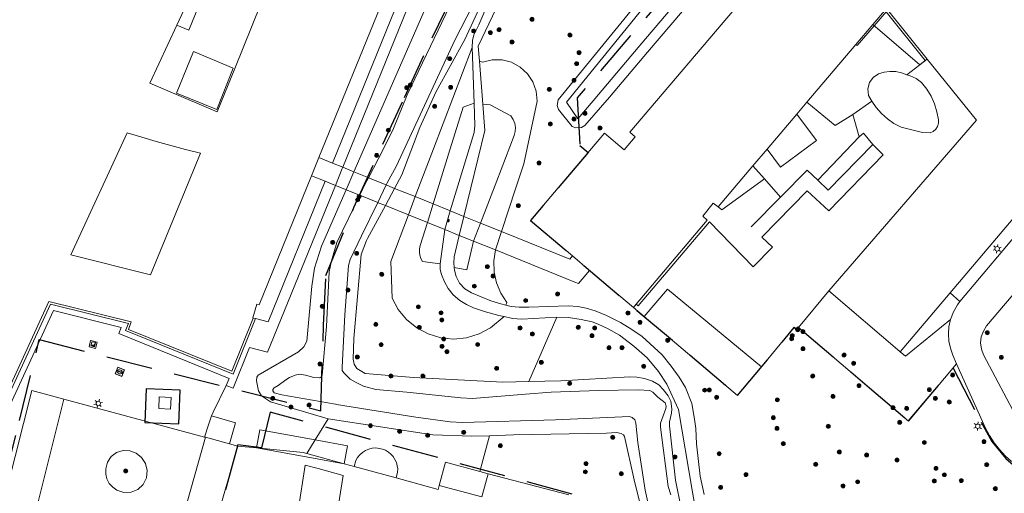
# Model space of a CAD drawing. Header units: metres. Extents: x 89872 to 94585, y 463299 to 469000.
# Tile 249 of 256: x 92212 to 92346, y 465062 to 465126. Entities that reach past the tile are written whole.
import ezdxf

# ---------------------------------------------------------------- set-up
doc = ezdxf.new("R2010")
doc.units = ezdxf.units.M
doc.linetypes.add('HIDDEN', pattern=[9.525, 6.35, -3.175])
doc.layers.get('0').update_dxf_attribs({"linetype": 'CONTINUOUS'})
for name, color, linetype, lineweight in [('B-WE-GR-BEPLANTING_CULTUUR-G', 251, 'CONTINUOUS', 13), ('B-WE-GR-BOOM-S', 251, 'CONTINUOUS', 13), ('B-WE-IE-TERREINAFSCHEIDING-G', 251, 'CONTINUOUS', 13), ('B-WE-IE-TERREINAFSCHEIDING_KUNSTMATIG_MUUR-G', 251, 'CONTINUOUS', 13), ('B-WE-KL-ET_LS_OV_LICHTMAST-S', 251, 'CONTINUOUS', 13), ('B-WE-KL-GAS_PUT-S', 251, 'CONTINUOUS', 13), ('B-WE-KL-GASKAST-S', 251, 'CONTINUOUS', 13), ('B-WE-KW-KUNSTWERK-GV', 251, 'CONTINUOUS', 13), ('B-WE-OG-TOPOGRAFIE_BEBOUWING-GV', 251, 'CONTINUOUS', 13), ('B-WE-OG-TOPOGRAFIE_BEBOUWING_LUIFEL-GV', 251, 'CONTINUOUS', 13), ('B-WE-OG-TOPOGRAFIE_WATER-GV', 251, 'CONTINUOUS', 13), ('B-WE-VH-VERHARDING-GV', 251, 'CONTINUOUS', 13), ('B_OVERBOUWLIJN_LIJN_1', 251, 'CONTINUOUS', 13), ('Percelen', 10, 'HIDDEN', 25), ('S_GBKN_SYMBOOL_GV_GROOT_1', 251, 'CONTINUOUS', 13)]:
    doc.layers.add(name, color=color, linetype=linetype, lineweight=lineweight)

# ---------------------------------------------------------------- blocks, each defined once
blk = doc.blocks.new('Q_BOOM')
for radius in [0.27, 0.18, 0.09]:
    blk.add_circle((0, 0), radius)
blk = doc.blocks.new('S_GBKN_SYMBOOL_GV_GROOT')
for points in [[(-0.1875, 0.03125), (-0.09375, 0.09375)], [(-0.1875, -0.0625), (0.0625, 0.09375)], [(-0.1875, 0.09375), (0.125, -0.09375)], [(-0.1875, 0), (-0.03125, -0.09375)], [(-0.125, -0.09375), (0.1875, 0.09375)], [(-0.0625, 0.09375), (0.1875, -0.0625)], [(0.03125, -0.09375), (0.1875, 0)], [(0.09375, 0.09375), (0.1875, 0.03125)]]:
    blk.add_lwpolyline(points)
blk = doc.blocks.new('Q_GASKAST')
blk.add_lwpolyline([(-0.44, 0.46), (0.44, 0.46, -0.414214), (0.46, 0.44), (0.46, -0.44, -0.414214), (0.44, -0.46), (-0.44, -0.46, -0.414214), (-0.46, -0.44), (-0.46, 0.44), (-0.46, 0.44), (-0.46, 0.44), (-0.46, 0.45), (-0.46, 0.45), (-0.46, 0.45), (-0.46, 0.45), (-0.46, 0.45), (-0.46, 0.45), (-0.46, 0.45), (-0.45, 0.46), (-0.45, 0.46), (-0.45, 0.46), (-0.45, 0.46), (-0.45, 0.46), (-0.45, 0.46), (-0.44, 0.46), (-0.44, 0.46), (-0.44, 0.46)], format="xyb")
blk.add_lwpolyline([(-0.44, 0.46), (0.44, 0.46, -0.414214), (0.46, 0.44), (0.46, -0.44, -0.414214), (0.44, -0.46), (-0.44, -0.46, -0.414214), (-0.46, -0.44), (-0.46, 0.44), (-0.46, 0.44), (-0.46, 0.44), (-0.46, 0.45), (-0.46, 0.45), (-0.46, 0.45), (-0.46, 0.45), (-0.46, 0.45), (-0.46, 0.45), (-0.46, 0.45), (-0.45, 0.46), (-0.45, 0.46), (-0.45, 0.46), (-0.45, 0.46), (-0.45, 0.46), (-0.45, 0.46), (-0.44, 0.46), (-0.44, 0.46), (-0.44, 0.46)], format="xyb")
for points in [[(-0.26, 0.26), (0.25, 0.26), (0.25, 0.18), (-0.26, 0.18)], [(-0.26, 0.26), (-0.26, 0.18), (0.25, 0.18), (0.25, 0.26)], [(-0.26, 0.1), (0.25, 0.1), (0.25, -0.33), (-0.26, -0.33)], [(-0.26, 0.1), (-0.26, -0.33), (0.25, -0.33), (0.25, 0.1)]]:
    blk.add_lwpolyline(points, close=True)
blk.add_circle((-0.17, -0.04), 0.0354)
blk.add_circle((-0.17, -0.04), 0.0354)
blk = doc.blocks.new('Q_LICHTMAST')
for points in [[(-0.26, 0.15), (-0.52, 0.3)], [(0, 0.3), (0, 0.6)], [(0.26, 0.15), (0.52, 0.3)], [(-0.26, -0.15), (-0.52, -0.3)], [(0, -0.3), (0, -0.6)], [(0.26, -0.15), (0.52, -0.3)]]:
    blk.add_lwpolyline(points)
blk.add_circle((0, 0), 0.3)
blk = doc.blocks.new('Q_GASPUT')
blk.add_lwpolyline([(-0.5, 0.5), (0.5, 0.5), (0.5, -0.5), (-0.5, -0.5)], close=True)
for points in [[(-0.44, 0.46), (0.44, 0.46, -0.414214), (0.46, 0.44), (0.46, -0.44, -0.414214), (0.44, -0.46), (-0.44, -0.46, -0.414214), (-0.46, -0.44), (-0.46, 0.44), (-0.46, 0.44), (-0.46, 0.45), (-0.46, 0.45), (-0.46, 0.45), (-0.46, 0.45), (-0.46, 0.45), (-0.46, 0.45), (-0.46, 0.46), (-0.46, 0.46), (-0.46, 0.46), (-0.45, 0.46), (-0.45, 0.46), (-0.45, 0.46), (-0.45, 0.46), (-0.45, 0.46), (-0.45, 0.46), (-0.44, 0.46), (-0.44, 0.46)], [(-0.34, 0.1, 0.380426), (-0.28, -0.18)], [(-0.01, 0.27, 0.240218), (-0.34, 0.1)], [(-0.19, 0.04, 0.853344), (-0.19, -0.03)], [(0.33, 0.11, 0.240191), (-0.01, 0.27)], [(0.18, -0.03, 0.849746), (0.18, 0.04)], [(0.27, -0.18, 0.380426), (0.33, 0.11)], [(-0.28, -0.18, 0.148452), (0.01, -0.26)], [(0.01, -0.26, 0.131742), (0.27, -0.18)]]:
    blk.add_lwpolyline(points, format="xyb")
for points in [[(-0.19, 0.04), (0.18, 0.04)], [(0.18, -0.03), (-0.19, -0.03)]]:
    blk.add_lwpolyline(points)

msp = doc.modelspace()

# ---------------------------------------------------------------- linework, layer by layer
at = {"layer": 'B-WE-GR-BEPLANTING_CULTUUR-G'}
for p, q in [((92264.76, 465099.62), (92265.69, 465102.11)), ((92267.36, 465098.57), (92268.15, 465101.11)), ((92273.66, 465096.02), (92274.62, 465098.49)), ((92277.5, 465097.33), (92276.66, 465094.81)), ((92318.11, 465084.21), (92322.27, 465089.21)), ((92295.55, 465086.94), (92297.04, 465085.69)), ((92285.07, 465085.6), (92281.25, 465076.81)), ((92252.02, 465068.83), (92253.8, 465071.71)), ((92274.55, 465064.49), (92275.85, 465069.38)), ((92250.86, 465066.95), (92252.02, 465068.83))]:
    msp.add_line(p, q, dxfattribs=at)
for points in [[(92265.69, 465102.11), (92268.19, 465108.65), (92273.5, 465122.53)], [(92274.47, 465120.63), (92274.91, 465120.51), (92276.22, 465120.84), (92277.57, 465120.83), (92278.88, 465120.49), (92280.07, 465119.84), (92281.07, 465118.93), (92281.81, 465117.8), (92282.25, 465116.52), (92282.37, 465115.18)], [(92268.15, 465101.11), (92270.26, 465107.92), (92272.26, 465114.37), (92273.75, 465114.89)], [(92279.24, 465110.45), (92279.39, 465111), (92279.41, 465111.57), (92279.32, 465112.13), (92279.11, 465112.66), (92278.79, 465113.14), (92275.96, 465114.66), (92274.94, 465114.74)], [(92282.37, 465115.18), (92280.56, 465106.58), (92279.48, 465103.32), (92277.5, 465097.33)], [(92274.62, 465098.49), (92276.85, 465104.25), (92279.24, 465110.45)], [(92255.78, 465106.12), (92255.71, 465105.95), (92254.78, 465103.65)], [(92277.87, 465085.69), (92276.01, 465084.16), (92274.43, 465083.32), (92272.73, 465082.81), (92270.95, 465082.63), (92269.18, 465082.81), (92267.47, 465083.32), (92265.9, 465084.16), (92264.52, 465085.29), (92263.38, 465086.67), (92262.54, 465088.24), (92262.37, 465093.22), (92264.76, 465099.62)], [(92269.09, 465092.92), (92266.68, 465093.24), (92266.47, 465093.65), (92266.34, 465094.08), (92266.28, 465094.53), (92266.29, 465094.98), (92266.39, 465095.43), (92267.36, 465098.57)], [(92271.04, 465092.41), (92272.75, 465092.08), (92273.66, 465096.02)], [(92276.66, 465094.81), (92276.44, 465093.31), (92276.49, 465091.79), (92276.82, 465090.31), (92277.41, 465088.91), (92278.24, 465087.64), (92278.11, 465087.25)], [(92332.05, 465080.89), (92332.76, 465080.29), (92338.93, 465085.29)], [(92313.05, 465078.83), (92317.55, 465084.27), (92317.91, 465083.98), (92318.11, 465084.21)], [(92339.76, 465079.22), (92333.16, 465071.41), (92318.11, 465084.21)], [(92237.81, 465072.1), (92238.07, 465072.64), (92239.83, 465076.29)]]:
    msp.add_lwpolyline(points, dxfattribs=at)
at = {"layer": 'B-WE-IE-TERREINAFSCHEIDING-G'}
for p, q in [((92328.15, 465115.19), (92325.56, 465113.34)), ((92325.56, 465113.34), (92326.44, 465110.27)), ((92320.76, 465104.34), (92326.44, 465110.27)), ((92313.48, 465104.53), (92311.9, 465106.32)), ((92315.67, 465102.04), (92313.48, 465104.53)), ((92237.81, 465072.1), (92241.1, 465071.15)), ((92241.1, 465071.15), (92240.3, 465068.29))]:
    msp.add_line(p, q, dxfattribs=at)
for points in [[(92325.98, 465122.93), (92326.17, 465122.77), (92328.49, 465125.47), (92330.12, 465127.38), (92335.47, 465120.71), (92334.75, 465120.15), (92332.95, 465118.75)], [(92329.09, 465118.9), (92328.35, 465118.41), (92327.84, 465117.7), (92327.62, 465116.84), (92327.73, 465115.96), (92328.15, 465115.19)], [(92332.95, 465118.75), (92332.21, 465119.04), (92331.43, 465119.21), (92330.64, 465119.24), (92329.85, 465119.13), (92329.09, 465118.9)], [(92332.95, 465118.75), (92333.4, 465118.63), (92334.23, 465118.25), (92334.97, 465117.71)], [(92334.97, 465117.71), (92335.67, 465116.81), (92336.26, 465115.84), (92336.73, 465114.8), (92337.06, 465113.72), (92337.27, 465112.6), (92337.27, 465112.14), (92337.15, 465111.71), (92336.91, 465111.33), (92336.56, 465111.03), (92336.15, 465110.85), (92335.08, 465110.9), (92332.16, 465111.62), (92331.19, 465112.12), (92330.3, 465112.74), (92329.48, 465113.47), (92328.76, 465114.29), (92328.15, 465115.19)], [(92325.56, 465113.34), (92323.16, 465111.84), (92319.28, 465115.03)], [(92317.89, 465113.39), (92320.61, 465109.77), (92315.65, 465106.13), (92313.83, 465108.61)], [(92326.44, 465110.27), (92327.01, 465110.78), (92328.3, 465109.23)], [(92320.76, 465104.34), (92319.3, 465105.75), (92315.67, 465102.04)], [(92313.48, 465104.53), (92307.63, 465100.32), (92307.13, 465100.7)], [(92313.12, 465096.55), (92314.57, 465095.18), (92311.94, 465092.52), (92305.94, 465098.66), (92296.21, 465087.16), (92295.93, 465087.39)], [(92352.37, 465093.49), (92352.27, 465093.64), (92352.13, 465093.73), (92351.95, 465093.76), (92351.78, 465093.72), (92351.65, 465093.61), (92343.87, 465084.41), (92343.42, 465083.71), (92343.14, 465082.92), (92343.05, 465082.09), (92343.16, 465081.26), (92343.45, 465080.48), (92348.23, 465071.45), (92348.7, 465070.69), (92349.25, 465069.98), (92349.87, 465069.34), (92350.56, 465068.76), (92351.3, 465068.26), (92352.51, 465067.54)], [(92338.93, 465085.29), (92339.32, 465086.34), (92339.88, 465087.32), (92340.21, 465087.78)], [(92339.76, 465079.22), (92339.24, 465080.42), (92338.91, 465081.36), (92338.71, 465082.33), (92338.65, 465083.32), (92338.72, 465084.31), (92338.93, 465085.29)], [(92347.25, 465065.86), (92346.4, 465066.65), (92345.62, 465067.52), (92344.91, 465068.44), (92344.28, 465069.43), (92343.73, 465070.45), (92339.76, 465079.22)], [(92236.88, 465069.22), (92237.42, 465070.9), (92237.81, 465072.1)], [(92257.33, 465065.19), (92257.56, 465066.01), (92257.8, 465066.43), (92258.11, 465066.8), (92258.47, 465067.12), (92258.88, 465067.38), (92259.33, 465067.57), (92259.8, 465067.68), (92260.29, 465067.72), (92260.77, 465067.67), (92261.22, 465067.57), (92261.64, 465067.4), (92262.03, 465067.16), (92262.38, 465066.88), (92262.68, 465066.54), (92262.93, 465066.16), (92263.12, 465065.74), (92263.24, 465065.3), (92263.3, 465064.85), (92263.28, 465064.4), (92263.08, 465063.62)]]:
    msp.add_lwpolyline(points, dxfattribs=at)
at = {"layer": 'B-WE-IE-TERREINAFSCHEIDING_KUNSTMATIG_MUUR-G'}
msp.add_line((92311.68, 465097.97), (92315.67, 465102.04), dxfattribs=at)
for points in [[(92328.3, 465109.23), (92329.73, 465107.83), (92322.28, 465100.16), (92319.33, 465102.9), (92313.12, 465096.55)], [(92320.76, 465104.34), (92322.17, 465102.98), (92328.3, 465109.23)]]:
    msp.add_lwpolyline(points, dxfattribs=at)
at = {"layer": 'B-WE-KW-KUNSTWERK-GV'}
for p, q in [((92251.52, 465104.97), (92252.51, 465107.44)), ((92254.39, 465106.68), (92252.51, 465107.44)), ((92255.78, 465106.12), (92254.39, 465106.68)), ((92251.52, 465104.97), (92253.39, 465104.21)), ((92253.39, 465104.21), (92254.78, 465103.65)), ((92261.73, 465103.71), (92259.31, 465104.69)), ((92265.69, 465102.11), (92262.88, 465103.24)), ((92258.11, 465102.3), (92260.57, 465101.31)), ((92268.15, 465101.11), (92265.69, 465102.11)), ((92261.61, 465100.89), (92264.76, 465099.62)), ((92272.37, 465099.41), (92270.5, 465100.16)), ((92264.76, 465099.62), (92267.36, 465098.57)), ((92267.36, 465098.57), (92269.73, 465097.61)), ((92274.62, 465098.49), (92272.37, 465099.41)), ((92269.73, 465097.61), (92271.73, 465096.8)), ((92277.5, 465097.33), (92274.62, 465098.49)), ((92271.73, 465096.8), (92273.66, 465096.02)), ((92273.66, 465096.02), (92276.66, 465094.81)), ((92287.21, 465094.01), (92289.56, 465092))]:
    msp.add_line(p, q, dxfattribs=at)
for points in [[(92257.32, 465105.5), (92257.08, 465105.59), (92255.78, 465106.12)], [(92259.31, 465104.69), (92259.12, 465104.77), (92257.32, 465105.5)], [(92254.78, 465103.65), (92256.07, 465103.13), (92256.26, 465103.05)], [(92256.26, 465103.05), (92257.99, 465102.35), (92258.11, 465102.3)], [(92262.88, 465103.24), (92262.54, 465103.38), (92261.8, 465103.68), (92261.73, 465103.71)], [(92260.57, 465101.31), (92260.65, 465101.28), (92261.39, 465100.98), (92261.61, 465100.89)], [(92270.5, 465100.16), (92270.39, 465100.2), (92268.15, 465101.11)], [(92287.21, 465094.01), (92286.83, 465093.56), (92277.5, 465097.33)], [(92276.66, 465094.81), (92287.52, 465090.42), (92288.03, 465090.21), (92289.56, 465092)]]:
    msp.add_lwpolyline(points, dxfattribs=at)
at = {"layer": 'B-WE-OG-TOPOGRAFIE_BEBOUWING-GV'}
for p, q in [((92252.51, 465107.44), (92265.37, 465139.05)), ((92319.28, 465115.03), (92325.98, 465122.93)), ((92317.89, 465113.39), (92319.28, 465115.03)), ((92313.83, 465108.61), (92317.89, 465113.39)), ((92226.29, 465110.82), (92218.58, 465094.15)), ((92311.9, 465106.32), (92313.83, 465108.61)), ((92307.13, 465100.7), (92311.9, 465106.32)), ((92338.86, 465088.93), (92350.59, 465102.8)), ((92289.56, 465092), (92295.55, 465086.94)), ((92332.05, 465080.89), (92338.86, 465088.93)), ((92295.55, 465086.94), (92295.93, 465087.39)), ((92232.3, 465074.62), (92230.68, 465074.7)), ((92275.69, 465064.19), (92274.55, 465064.49)), ((92268.99, 465062.61), (92274.83, 465061.02))]:
    msp.add_line(p, q, dxfattribs=at)
for points in [[(92256.39, 465143.78), (92251.72, 465146.25), (92241, 465119.63), (92238.62, 465113.72), (92229.37, 465117.61), (92233.08, 465125.55), (92243.56, 465148.01), (92244.54, 465150.1), (92225.68, 465160.12), (92224.34, 465155.78), (92211.66, 465160.93)], [(92310.44, 465129.04), (92295.07, 465110.94), (92295.81, 465110.31), (92294.29, 465108.52), (92291.58, 465110.81), (92281.48, 465098.85), (92287.21, 465094.01)], [(92325.98, 465122.93), (92328.29, 465125.65), (92330.16, 465127.86), (92335.74, 465120.92), (92342.48, 465112.55), (92322.27, 465089.21)], [(92240.81, 465119.7), (92235.38, 465121.95), (92233.05, 465116.27), (92238.54, 465114.05), (92240.81, 465119.7)], [(92218.58, 465094.15), (92229.47, 465091.4), (92236.3, 465108.05), (92234.28, 465108.57), (92232.28, 465109.1), (92230.27, 465109.66), (92228.28, 465110.23), (92226.29, 465110.82)], [(92243.54, 465085.5), (92243.49, 465085.52), (92244.02, 465087.41), (92244.35, 465087.32), (92251.52, 465104.97)], [(92295.93, 465087.39), (92305.66, 465098.87), (92305.06, 465099.42), (92306.48, 465101.23), (92307.13, 465100.7)], [(92313.05, 465078.83), (92300.19, 465089.47), (92297.04, 465085.69)], [(92322.27, 465089.21), (92332, 465080.94), (92332.05, 465080.89)], [(92198.39, 465072.3), (92206.87, 465068.84), (92215.59, 465087.76), (92226.86, 465084.97), (92226.45, 465083.95), (92240.6, 465078.22), (92243.54, 465085.5)], [(92297.04, 465085.69), (92309.8, 465074.91), (92313.05, 465078.83)], [(92230.68, 465074.7), (92230.6, 465073.11), (92232.22, 465073.04), (92232.3, 465074.62)], [(92274.55, 465064.49), (92269.84, 465065.77), (92268.99, 465062.61)]]:
    msp.add_lwpolyline(points, dxfattribs=at)
at = {"layer": 'B-WE-OG-TOPOGRAFIE_BEBOUWING_LUIFEL-GV'}
for p, q in [((92244.45, 465070.21), (92243.99, 465067.74)), ((92252.02, 465068.83), (92244.45, 465070.21)), ((92243.99, 465067.74), (92250.79, 465066.5)), ((92250.79, 465066.5), (92255.99, 465065.55)), ((92274.83, 465061.02), (92275.69, 465064.19)), ((92286.7, 465061.29), (92275.69, 465064.19))]:
    msp.add_line(p, q, dxfattribs=at)
msp.add_lwpolyline([(92255.99, 465065.55), (92256.44, 465068.02), (92252.02, 465068.83)], dxfattribs=at)
at = {"layer": 'B-WE-OG-TOPOGRAFIE_WATER-GV'}
for p, q in [((92273.12, 465141.77), (92257.32, 465105.5)), ((92257.32, 465105.5), (92256.26, 465103.05)), ((92261.73, 465103.71), (92260.57, 465101.31)), ((92261.61, 465100.89), (92262.88, 465103.24))]:
    msp.add_line(p, q, dxfattribs=at)
for points in [[(92171.54, 465216.49), (92175.63, 465214.02), (92207.93, 465194.54), (92211.86, 465192.07), (92229.08, 465181.23), (92244.13, 465171.13), (92271.22, 465152.97), (92273.53, 465151.42), (92274.4, 465150.68), (92275.44, 465149.81), (92275.83, 465149.31), (92276.17, 465148.67), (92277.82, 465144.43), (92278.25, 465143.74), (92278.67, 465143.19), (92279.18, 465142.18), (92279.37, 465141.59), (92279.37, 465140.95), (92279.24, 465140.36), (92276.84, 465134.64), (92271.13, 465123.51), (92263.12, 465106.34), (92261.82, 465103.89), (92261.73, 465103.71)], [(92279.16, 465152.99), (92295.71, 465142.49), (92303.4, 465137.61), (92285.24, 465115.35), (92285.11, 465114.57), (92285.32, 465114.01), (92287.16, 465111.69), (92287.66, 465111.5), (92288.43, 465111.58), (92288.91, 465111.82), (92292.27, 465115.71), (92297.49, 465121.85), (92320.88, 465149.32), (92338.04, 465169.2)], [(92262.88, 465103.24), (92263.88, 465105.1), (92266.31, 465111.55), (92268.58, 465116.48), (92272.49, 465123.59), (92279.54, 465138.95)], [(92308.42, 465136.9), (92296.44, 465122.77), (92290.03, 465115.2), (92287.93, 465112.77), (92286.38, 465115.04), (92304.66, 465137.58)], [(92259.31, 465104.69), (92261.33, 465108.54), (92262.73, 465111.41), (92264.61, 465116.02), (92273.59, 465134.81)], [(92258.11, 465102.3), (92258.87, 465103.86), (92259.31, 465104.69)], [(92256.26, 465103.05), (92252.89, 465095.32), (92251.93, 465092.31), (92251.55, 465089.86), (92250.86, 465082.33), (92250.46, 465081.58), (92249.74, 465080.86), (92244.22, 465077.7), (92244.02, 465077.41), (92243.97, 465076.91), (92244.26, 465075.56), (92244.66, 465074.87), (92245.92, 465074.03), (92253.8, 465071.71)], [(92252.58, 465077.33), (92252.66, 465077.32), (92252.91, 465077.49), (92252.98, 465077.69), (92253.54, 465084.33), (92253.91, 465091.81), (92254.24, 465093.31), (92254.97, 465095.84), (92258.11, 465102.3)], [(92260.57, 465101.31), (92258.36, 465096.73), (92256.8, 465093.53), (92256.55, 465092.7), (92256.09, 465085.96), (92255.7, 465078.78), (92255.72, 465078.31), (92255.91, 465077.99), (92256.81, 465077.15)], [(92265.44, 465077.35), (92258.83, 465077.92), (92257.7, 465078.61), (92257.36, 465079.21), (92257.19, 465079.87), (92257.31, 465082.7), (92258.3, 465094.21), (92259.05, 465096.12), (92259.18, 465096.37), (92261.61, 465100.89)], [(92254.8, 465073.72), (92247.43, 465074.97), (92246.4, 465075.27), (92246.23, 465075.52), (92246.2, 465075.74), (92246.4, 465075.96), (92246.94, 465076.28), (92247.98, 465077.06), (92248.48, 465077.35), (92249.27, 465077.67), (92249.88, 465077.81), (92250.69, 465077.68), (92251.82, 465077.38), (92252.58, 465077.33)], [(92256.81, 465077.15), (92257.63, 465076.68), (92258.63, 465076.2), (92260.3, 465075.7), (92264.56, 465075.37), (92271.96, 465074.56), (92273.53, 465074.5), (92280.8, 465075.08), (92284.29, 465075.36), (92290.76, 465075.57), (92296.18, 465075.68), (92297.8, 465075.57), (92298.19, 465075.34), (92298.9, 465074.68), (92299.88, 465073.88), (92300.03, 465073.44), (92299.98, 465073.12), (92299.27, 465071.1), (92299.27, 465070.59), (92300.3, 465062.46), (92300.68, 465061.3)], [(92281.25, 465076.81), (92277.67, 465076.71), (92265.44, 465077.35)], [(92314.42, 465039.53), (92306.26, 465050.45), (92304.89, 465052.83), (92303.29, 465055.94), (92302.06, 465059.49), (92301.32, 465063.33), (92300.49, 465070.75), (92300.47, 465071.28), (92300.76, 465072.5), (92300.8, 465073.06), (92300.67, 465074.14), (92300.29, 465074.86), (92299.64, 465075.71), (92299.02, 465076.35), (92298.14, 465076.86), (92297.05, 465077.25), (92296.03, 465077.39), (92295.07, 465077.45), (92285.62, 465076.92), (92281.25, 465076.81)], [(92295.02, 465072.02), (92284.9, 465071.57), (92272.18, 465071.19), (92270.48, 465071.32), (92265.79, 465071.95), (92254.95, 465073.69), (92254.8, 465073.72)], [(92253.8, 465071.71), (92268.11, 465069.52), (92273.45, 465069.33), (92275.85, 465069.38)], [(92307.76, 465039.53), (92303.99, 465044.77), (92301.07, 465049.98), (92300.44, 465051.24), (92299.43, 465053.63), (92298.24, 465057.01), (92297.14, 465061.94), (92296.15, 465068.49), (92295.9, 465071.13), (92295.76, 465071.55), (92295.39, 465071.89), (92295.02, 465072.02)], [(92275.85, 465069.38), (92279.16, 465069.52), (92291.88, 465069.75), (92293.24, 465069.82), (92293.87, 465069.71), (92294.17, 465069.52), (92294.31, 465069.29), (92295.65, 465063.38)], [(92295.65, 465063.38), (92297.62, 465055.41), (92298.35, 465053.52), (92299.81, 465050.48), (92300.48, 465049.29)]]:
    msp.add_lwpolyline(points, dxfattribs=at)
at = {"layer": 'B-WE-VH-VERHARDING-GV'}
for p, q in [((92270.16, 465141.55), (92255.78, 465106.12)), ((92267.15, 465138.12), (92254.39, 465106.68)), ((92273.75, 465114.89), (92273.5, 465122.53)), ((92274.47, 465120.63), (92274.94, 465114.74)), ((92270.5, 465100.16), (92273.75, 465110.86)), ((92351.9, 465101.69), (92340.21, 465087.78)), ((92269.73, 465097.61), (92270.5, 465100.16)), ((92272.37, 465099.41), (92271.73, 465096.8)), ((92269.09, 465092.92), (92269.73, 465097.61)), ((92340.21, 465087.78), (92338.86, 465088.93)), ((92240.78, 465077.8), (92243.85, 465085.42)), ((92243.85, 465085.42), (92243.54, 465085.5)), ((92213.17, 465056.59), (92217.62, 465074.41)), ((92217.62, 465074.41), (92236.88, 465069.22)), ((92237.02, 465069.18), (92234.52, 465060.32)), ((92236.88, 465069.22), (92237.02, 465069.18)), ((92237.02, 465069.18), (92240.3, 465068.29)), ((92241.41, 465067.99), (92238.89, 465059.11)), ((92240.3, 465068.29), (92241.41, 465067.99)), ((92241.41, 465067.99), (92243.99, 465067.74)), ((92250.86, 465066.95), (92255.99, 465065.55)), ((92250.63, 465065.39), (92249.68, 465059.19)), ((92255.99, 465065.55), (92257.33, 465065.19)), ((92257.33, 465065.19), (92263.08, 465063.62)), ((92254.97, 465058.46), (92255.86, 465063.97))]:
    msp.add_line(p, q, dxfattribs=at)
for points in [[(92273.5, 465122.53), (92273.55, 465123.47), (92273.71, 465124.24), (92274.38, 465125.6), (92280.53, 465139.9), (92280.71, 465140.59), (92280.79, 465141.39), (92280.53, 465142.32), (92278.05, 465148.74), (92277.49, 465149.77), (92276.85, 465150.73), (92276.16, 465151.53), (92274.24, 465153.39), (92272.83, 465154.49), (92211.61, 465194.65), (92171.38, 465219.33)], [(92276.54, 465153.29), (92277.28, 465152.59), (92277.96, 465151.83), (92278.58, 465151.02), (92279.15, 465150.17), (92279.64, 465149.28), (92281.13, 465145.9), (92282.26, 465142.39), (92282.4, 465141.16), (92282.02, 465138.91), (92281.1, 465136.97), (92274.3, 465122.71), (92274.47, 465120.63)], [(92274.94, 465114.74), (92275.23, 465111.17), (92272.37, 465099.41)], [(92273.75, 465110.86), (92273.85, 465111.82), (92273.75, 465114.89)], [(92253.39, 465104.21), (92245.58, 465084.96), (92243.85, 465085.42)], [(92254.78, 465103.65), (92245.51, 465080.83), (92243.04, 465081.45), (92240.81, 465075.89), (92239.83, 465076.29)], [(92271.73, 465096.8), (92271.02, 465093.87), (92270.98, 465093.04), (92271.04, 465092.41)], [(92277.87, 465085.69), (92277.13, 465085.84), (92275.3, 465086.35), (92273.66, 465086.91), (92272.73, 465087.34), (92271.78, 465087.9), (92270.9, 465088.66), (92270.21, 465089.55), (92269.69, 465090.46), (92269.28, 465091.44), (92269.09, 465092.14), (92269.09, 465092.92)], [(92271.04, 465092.41), (92271.06, 465092.06), (92271.28, 465091.18), (92271.76, 465090.25), (92272.48, 465089.5), (92273.38, 465088.94), (92276.04, 465087.85), (92277.4, 465087.42), (92278.11, 465087.25)], [(92198.18, 465072.03), (92207.04, 465068.44), (92215.8, 465087.4), (92226.45, 465084.74), (92226.06, 465083.8), (92240.78, 465077.8)], [(92239.83, 465076.29), (92240.25, 465077.23), (92225.14, 465083.38), (92225.46, 465084.21), (92216.21, 465086.55), (92207.43, 465067.48)], [(92278.11, 465087.25), (92278.81, 465087.08), (92279.9, 465087), (92281.23, 465087), (92286.64, 465087.18), (92287.94, 465087.1), (92289.09, 465086.87), (92290.31, 465086.49), (92291.86, 465085.83), (92293.8, 465084.87), (92295.32, 465083.94), (92296.73, 465082.98), (92299.47, 465080.48), (92300.72, 465078.93), (92301.81, 465077.41), (92302.66, 465076), (92303.52, 465073.79), (92303.9, 465071.68), (92304.07, 465070.4), (92304.16, 465068.27), (92304.66, 465063.86), (92305.22, 465061.37)], [(92285.07, 465085.6), (92280.3, 465085.36), (92279.02, 465085.44), (92277.87, 465085.69)], [(92301.71, 465072.98), (92300.11, 465076.47), (92298.99, 465078.2), (92297.45, 465080.04), (92295.61, 465081.66), (92293.64, 465083.15), (92292.09, 465084.03), (92290.74, 465084.67), (92289.91, 465084.99), (92288.42, 465085.31), (92286.67, 465085.57), (92285.07, 465085.6)], [(92209.85, 465062.04), (92213.24, 465075.58), (92217.62, 465074.41)], [(92315, 465039.53), (92311.98, 465043.51), (92309.91, 465046.44), (92308.02, 465049.53), (92306.9, 465051.47), (92305.02, 465055.66), (92304.42, 465057.74), (92303.93, 465059.86), (92303.57, 465061.97), (92301.71, 465072.98)], [(92243.99, 465067.74), (92250.35, 465067.09), (92250.86, 465066.95)], [(92228.23, 465066.41), (92227.53, 465067.01), (92226.66, 465067.35), (92225.74, 465067.38), (92224.85, 465067.1), (92224.11, 465066.54), (92223.6, 465065.76), (92223.37, 465064.86), (92223.36, 465064.16), (92223.52, 465063.48), (92223.85, 465062.86), (92224.31, 465062.34), (92224.89, 465061.94), (92225.84, 465061.63)], [(92225.84, 465061.63), (92226.83, 465061.68), (92227.75, 465062.06), (92228.48, 465062.74), (92228.92, 465063.63), (92229.03, 465064.62), (92228.79, 465065.58), (92228.23, 465066.41)], [(92255.86, 465063.97), (92252.41, 465064.91), (92250.63, 465065.39)], [(92263.08, 465063.62), (92268.83, 465062.05), (92268.99, 465062.61)]]:
    msp.add_lwpolyline(points, dxfattribs=at)
at = {"layer": 'B_OVERBOUWLIJN_LIJN_1'}
for points in [[(92243.56, 465148.01), (92244.07, 465147.81), (92234.74, 465124.86), (92233.08, 465125.55)], [(92335.74, 465120.92), (92334.75, 465120.15), (92328.29, 465125.65)]]:
    msp.add_lwpolyline(points, dxfattribs=at)
at = {"layer": 'Percelen'}
for points in [[(92307.57, 465138.61), (92287.86, 465115.63), (92288.21, 465109.1), (92289.35, 465108.16), (92281.48, 465098.85), (92309.81, 465074.9), (92317.56, 465084.19), (92317.77, 465084.01), (92318.02, 465084.29), (92327.85, 465075.95), (92333.17, 465071.43), (92339.3, 465078.63), (92343.13, 465071.25), (92344.59, 465068.62), (92346.5, 465066.3), (92349.15, 465064.02), (92350.17, 465063.42), (92352.35, 465067.78), (92353.71, 465069.74), (92356.68, 465074.77), (92404.76, 465156.17)], [(92203.88, 465002.12), (92204.57, 465018.97), (92202.12, 465023.37), (92205.26, 465035.85), (92209.72, 465053.38), (92207.24, 465054.03), (92211.54, 465071.48), (92214.27, 465082.54), (92252.79, 465072.8), (92253.15, 465084.51), (92253.49, 465091.32), (92257.32, 465100.63), (92264.21, 465115.66), (92268.01, 465123.85), (92271.43, 465130.86)], [(92228.7, 465071.22), (92233.35, 465071.02), (92233.53, 465075.61), (92228.89, 465075.82), (92228.7, 465071.22)], [(92287.16, 465061.42), (92245.87, 465072.6), (92244.65, 465067.76), (92241.45, 465068.13), (92238.93, 465059.09)]]:
    msp.add_lwpolyline(points, dxfattribs=at)

# ---------------------------------------------------------------- block references
at = {"layer": 'B-WE-GR-BOOM-S'}
for p, rotation in [((92281.66, 465126.37), 64.53821460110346), ((92273.71, 465124.77), 63.90943718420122), ((92275.99, 465124.56), 64.53821460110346), ((92277.18, 465124.94), 64.53821460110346), ((92286.86, 465124.21), 50.79743142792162), ((92278.95, 465123.26), 165.5628057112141), ((92288.11, 465121.79), 50.79743142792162), ((92270.43, 465120.98), 64.98073185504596), ((92287.77, 465120.3), 50.79743142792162), ((92265.03, 465117.4), 64.4414376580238), ((92270.55, 465117.05), 69.07518041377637), ((92287.42, 465118.02), 50.79743142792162), ((92264.53, 465117.02), 64.4414376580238), ((92284.03, 465116.79), 109.1720468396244), ((92268.35, 465114.47), 65.25212874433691), ((92288.93, 465113.49), 49.25924800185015), ((92284.18, 465112.05), 128.4206736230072), ((92287.41, 465112.71), 124.4228134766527), ((92262.01, 465111.2), 64.04505316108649), ((92290.99, 465111.5), 139.8574960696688), ((92260.43, 465107.74), 62.219780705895), ((92282.64, 465106.73), 78.07741806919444), ((92257.81, 465101.67), 64.10753180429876), ((92258.01, 465102.1), 64.10753180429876), ((92279.82, 465100.87), 71.70850550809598), ((92254.42, 465095.85), 73.90516317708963), ((92257.69, 465094.35), 64.15425540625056), ((92275.58, 465092.53), 92.00226916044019), ((92261.12, 465091.49), 91.99079377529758), ((92276.34, 465091.23), 102.4059434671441), ((92256.5, 465089.33), 86.07583556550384), ((92273.8, 465089.86), 148.2972224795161), ((92285.17, 465088.8), 1.98187218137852), ((92252.98, 465087.09), 87.16740248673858), ((92266.12, 465087.03), 129.4476571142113), ((92269.23, 465086.21), 139.1900077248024), ((92294.79, 465086.18), 139.8172914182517), ((92269.34, 465085.22), 163.1499858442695), ((92296.45, 465084.93), 139.8176213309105), ((92260.31, 465084.65), 85.09342397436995), ((92266.24, 465084.23), 151.912400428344), ((92280.05, 465084.14), 176.4180834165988), ((92288, 465084.24), 171.3911139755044), ((92290.25, 465084.14), 158.883511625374), ((92318.01, 465083.9), 50.076730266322), ((92318.74, 465083.64), 139.6129241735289), ((92343.96, 465083.49), 57.09136338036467), ((92269.61, 465082.65), 174.4012875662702), ((92281.74, 465083.32), 2.871400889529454), ((92289.88, 465083.1), 158.883511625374), ((92300.24, 465082.44), 139.8176213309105), ((92317.18, 465082.66), 50.41174879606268), ((92317.27, 465083.1), 50.41174879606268), ((92261.04, 465081.86), 87.63174687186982), ((92269.38, 465081.62), 174.4012875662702), ((92270.04, 465080.89), 174.4012875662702), ((92274.24, 465081.88), 16.8807540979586), ((92292.22, 465081.43), 150.3630654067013), ((92294, 465081.44), 142.8796407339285), ((92318.75, 465081.32), 139.6129241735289), ((92257.79, 465080.17), 87.63174687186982), ((92282.96, 465079.44), 66.53383914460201), ((92324.37, 465080.43), 139.6129241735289), ((92325.66, 465079.32), 139.6129241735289), ((92345.88, 465080.12), 117.8786223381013), ((92252.66, 465079.23), 85.16209847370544), ((92276.82, 465078.62), 176.9658117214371), ((92296.97, 465078.91), 130.0807207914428), ((92262.37, 465077.55), 175.1532306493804), ((92266.75, 465077.56), 176.9658117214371), ((92320.08, 465077.56), 139.6129241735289), ((92339.22, 465077.69), 49.77944705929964), ((92286.84, 465076.55), 3.190907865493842), ((92305.31, 465075.63), 111.1503491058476), ((92305.93, 465075.66), 139.8176213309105), ((92326.41, 465076.25), 139.6129241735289), ((92336.03, 465075.7), 49.77944705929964), ((92246.21, 465074.5), 163.5412010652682), ((92306.92, 465074.67), 139.8176213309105), ((92315.25, 465074.31), 50.41053507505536), ((92322.84, 465074.77), 139.6129241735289), ((92336.86, 465074.51), 49.77944705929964), ((92338.75, 465074), 49.77944705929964), ((92248.7, 465073.32), 163.5412010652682), ((92251.18, 465073.59), 170.3311075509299), ((92331.07, 465073.24), 139.6129241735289), ((92332.92, 465073.13), 139.6129241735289), ((92314.69, 465071.85), 50.41053507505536), ((92331.98, 465071.24), 139.6129241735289), ((92259.58, 465070.76), 171.3089167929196), ((92263.55, 465069.99), 171.3089167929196), ((92315.19, 465070.42), 139.8176213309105), ((92322.2, 465070.69), 139.6129241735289), ((92267.38, 465069.46), 171.3089167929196), ((92272.34, 465069.86), 178.0258053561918), ((92292.73, 465069.19), 2.748425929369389), ((92343.51, 465068.6), 122.7086512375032), ((92277.36, 465068.02), 2.404663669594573), ((92316.04, 465068.32), 139.8176213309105), ((92323.71, 465067.18), 139.6129241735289), ((92335.35, 465068.47), 139.6129241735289), ((92301.22, 465066.5), 96.43519828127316), ((92307.28, 465066.94), 96.55134057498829), ((92327.45, 465066.77), 139.6129241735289), ((92331.61, 465066.07), 49.77944705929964), ((92226.09, 465064.58), 75.91887734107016), ((92289.08, 465065.59), 1.058160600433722), ((92320.5, 465065.49), 139.6129241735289), ((92336.94, 465064.94), 139.6129241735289), ((92343.89, 465065.44), 132.1480115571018), ((92288.99, 465064.46), 74.02347504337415), ((92293.88, 465064.19), 102.7460573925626), ((92310.94, 465064.09), 102.6530035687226), ((92336.7, 465063.21), 139.6129241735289), ((92338.07, 465064.05), 122.7086512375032), ((92340.39, 465063.27), 132.1480115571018), ((92307.48, 465062.33), 102.6530035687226), ((92324.24, 465062.54), 139.6129241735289), ((92326.22, 465063.09), 49.77944705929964), ((92345.05, 465062.16), 139.2119130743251)]:
    msp.add_blockref('Q_BOOM', p, dxfattribs=dict(at, rotation=rotation))
msp.add_blockref('Q_BOOM', (92280.79, 465087.9), dxfattribs=at)
at = {"layer": 'B-WE-KL-ET_LS_OV_LICHTMAST-S'}
for p, rotation in [((92345.31, 465094.97), 49.94135411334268), ((92222.33, 465073.81), 164.9219146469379), ((92342.66, 465070.7), 114.4045240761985)]:
    msp.add_blockref('Q_LICHTMAST', p, dxfattribs=dict(at, rotation=rotation))
at = {"layer": 'B-WE-KL-GAS_PUT-S', "rotation": 157.8326904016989}
msp.add_blockref('Q_GASPUT', (92225.29, 465078.14), dxfattribs=at)
at = {"layer": 'B-WE-KL-GASKAST-S', "rotation": 165.8092383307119}
msp.add_blockref('Q_GASKAST', (92221.63, 465081.88), dxfattribs=at)
at = {"layer": 'S_GBKN_SYMBOOL_GV_GROOT_1', "rotation": 73.11377424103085}
msp.add_blockref('S_GBKN_SYMBOOL_GV_GROOT', (92270.25, 465098.83), dxfattribs=at)

doc.saveas('drawing.dxf')
